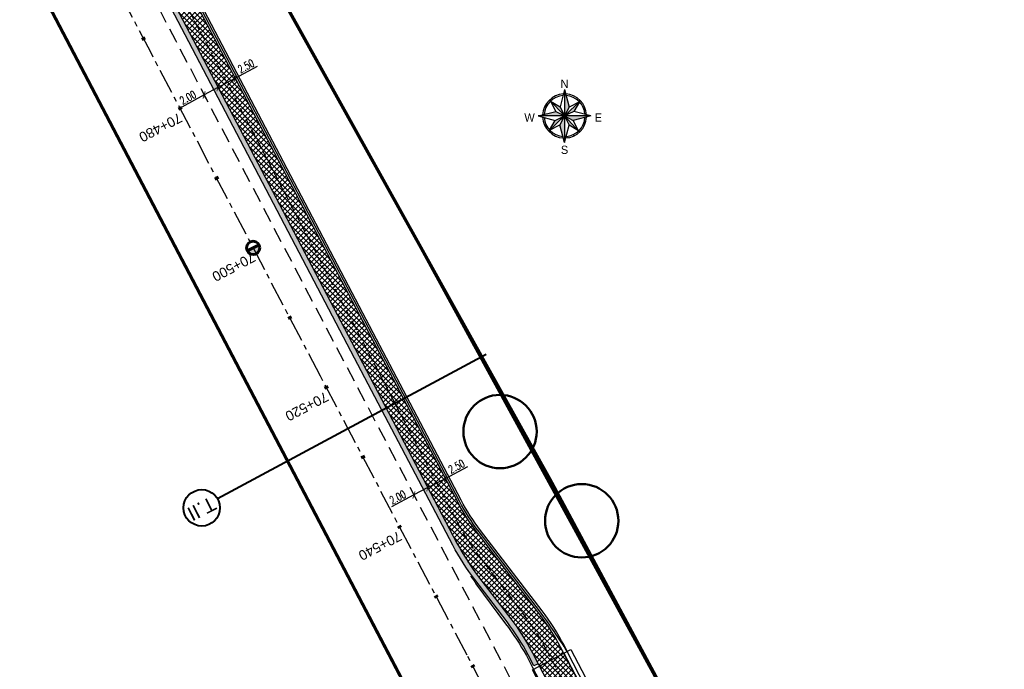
# Model space of a CAD drawing. Extents: x 7529638 to 7533737, y 5721204 to 5727900.
# Tile 6 of 24: x 7531550 to 7531675, y 5724188 to 5724270. Entities that reach past the tile are written whole.
import ezdxf
from ezdxf.enums import TextEntityAlignment as Align

# ---------------------------------------------------------------- set-up
doc = ezdxf.new("R2010")
doc.units = 0
doc.header["$PDMODE"] = 1
doc.header["$PDSIZE"] = 0.3
for name, pattern in [('817-dzialki-09-05-04$0$HIDDEN', [0.375, 0.25, -0.125]), ('ACAD_ISO05W100', [33, 24, -3, 0, -3, 0, -3]), ('CENTER', [50.8, 31.75, -6.35, 6.35, -6.35]), ('HIDDEN', [9.525, 6.35, -3.175])]:
    doc.linetypes.add(name, pattern=pattern)
for name, color, linetype in [('C-DROGI-SYTUACJA-ETYKIETY', 7, 'Continuous'), ('D-pobocza', 60, 'Continuous'), ('D-wymiary', 1, 'Continuous')]:
    doc.layers.add(name, color=color, linetype=linetype)
for name, color, linetype, lineweight, true_color in [('D-bariery', 7, 'FENCELINE2', 30, 0xff0f0f), ('D-hatch-ciag-pieszo-rowerowy', 7, 'Continuous', 13, 0xff9f80), ('D-LR-etap-III', 7, '817-dzialki-09-05-04$0$HIDDEN', 50, 0x00008f), ('D-podzialy-dzialek', 7, 'Continuous', 50, 0xff3333), ('D-typowe', 7, 'Continuous', 40, 0x0061c2), ('D-ścieki', 7, 'Continuous', 30, 0x0544ff)]:
    doc.layers.add(name, color=color, linetype=linetype, lineweight=lineweight, true_color=true_color)
for name, color, linetype, lineweight in [('D-krawędzie', 3, 'Continuous', 30), ('D-obrzeża', 2, 'Continuous', 30), ('D-opisy', 2, 'Continuous', 30), ('D-oś', 10, 'CENTER', 30), ('D-pas-drogowy', 7, 'ACAD_ISO05W100', 50), ('PARSI', 252, 'Continuous', 13)]:
    doc.layers.add(name, color=color, linetype=linetype, lineweight=lineweight)
doc.styles.add('DIMTEXT', font='simplex.shx', dxfattribs={"width": 0.7})
doc.styles.add('North Arrow Text', font='txt', dxfattribs={"height": 0.1})
doc.styles.get("Standard").update_dxf_attribs({"font": 'arial.ttf'})
doc.linetypes.add('FENCELINE2', pattern='A,6.35,-2.54,[132,ltypeshp.shx,S=2.54,R=0,X=-2.54,Y=0],-2.54,25.4', length=36.83)
doc.dimstyles.new('500', dxfattribs={"dimtxt": 1, "dimasz": 0.7, "dimexe": 0.2, "dimexo": 0.5, "dimgap": 0.2, "dimtad": 1, "dimrnd": 0.005, "dimzin": 0, "dimdsep": 46, "dimtxsty": 'DIMTEXT', "dimblk": 'ARCHTICK', "dimcen": 0, "dimclrd": 256, "dimclre": 256, "dimclrt": 2, "dimadec": 5, "dimazin": 0, "dimtfac": 1, "dimtofl": 0, "dimtmove": 0, "dimatfit": 3, "dimfxl": 1, "dimtolj": 1, "dimtzin": 0, "dimlwd": -1, "dimlwe": -1, "dimarcsym": 0})
pattern_1 = [(45, (0, 0), (-0.33675960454, 0.33675960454), []), (135, (0, 0), (-0.33675960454, -0.33675960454), [])]

# ---------------------------------------------------------------- blocks, each defined once
blk = doc.blocks.new('KRZYZ')
at = {"layer": 'PARSI'}
for p, q in [((5, 0), (-5, 0)), ((0, -5), (0, 5))]:
    blk.add_line(p, q, dxfattribs=at)
blk = doc.blocks.new('orientacja')
at = {"layer": 'D-opisy', "lineweight": 25}
h = blk.add_hatch(color=256, dxfattribs=at)
h.paths.add_polyline_path([(6529063.97, 5548109.12), (6529063.97, 5548093.21), (6529066.73, 5548098.47)])
h.paths.add_polyline_path([(6529072.97, 5548101.66), (6529063.97, 5548093.21), (6529069.55, 5548095.88)])
h.paths.add_polyline_path([(6529079.89, 5548093.21), (6529063.97, 5548093.21), (6529069.23, 5548090.45)])
h.paths.add_polyline_path([(6529063.97, 5548093.21), (6529066.65, 5548087.63), (6529072.42, 5548084.21)])
h.paths.add_polyline_path([(6529063.97, 5548093.21), (6529061.21, 5548087.94), (6529063.97, 5548077.29)])
h.paths.add_polyline_path([(6529063.97, 5548093.21), (6529058.4, 5548090.53), (6529054.98, 5548084.75)])
h.paths.add_polyline_path([(6529058.71, 5548095.97), (6529048.06, 5548093.21), (6529063.97, 5548093.21)])
h.paths.add_polyline_path([(6529061.29, 5548098.78), (6529055.52, 5548102.2), (6529063.97, 5548093.21)])
for points in [[(6529063.97, 5548109.12), (6529061.29, 5548098.78)], [(6529063.97, 5548109.12), (6529063.97, 5548077.29)], [(6529063.97, 5548109.12), (6529066.73, 5548098.47)], [(6529052.23, 5548099.36), (6529053.04, 5548098.94)], [(6529063.97, 5548093.21), (6529054.89, 5548102.87)], [(6529055.52, 5548102.2), (6529058.71, 5548095.97)], [(6529055.52, 5548102.2), (6529061.29, 5548098.78)], [(6529061.29, 5548098.78), (6529063.97, 5548093.21)], [(6529063.97, 5548093.21), (6529073.64, 5548102.28)], [(6529072.97, 5548101.66), (6529066.73, 5548098.47)], [(6529072.97, 5548101.66), (6529069.55, 5548095.88)], [(6529075.92, 5548098.95), (6529075.1, 5548098.55)], [(6529048.06, 5548093.21), (6529058.71, 5548095.97)], [(6529079.89, 5548093.21), (6529048.06, 5548093.21)], [(6529048.06, 5548093.21), (6529058.4, 5548090.53)], [(6529063.97, 5548093.21), (6529054.31, 5548084.13)], [(6529058.4, 5548090.53), (6529063.97, 5548093.21)], [(6529058.71, 5548095.97), (6529063.97, 5548093.21)], [(6529063.97, 5548093.21), (6529061.21, 5548087.94)], [(6529066.73, 5548098.47), (6529063.97, 5548093.21)], [(6529069.55, 5548095.88), (6529063.97, 5548093.21)], [(6529063.97, 5548093.21), (6529073.05, 5548083.54)], [(6529063.97, 5548093.21), (6529069.23, 5548090.45)], [(6529063.97, 5548093.21), (6529066.65, 5548087.63)], [(6529079.89, 5548093.21), (6529069.23, 5548090.45)], [(6529079.89, 5548093.21), (6529069.55, 5548095.88)], [(6529052.02, 5548087.46), (6529052.85, 5548087.86)], [(6529054.98, 5548084.75), (6529058.4, 5548090.53)], [(6529054.98, 5548084.75), (6529061.21, 5548087.94)], [(6529063.97, 5548077.29), (6529061.21, 5548087.94)], [(6529063.97, 5548077.29), (6529066.65, 5548087.63)], [(6529072.42, 5548084.21), (6529066.65, 5548087.63)], [(6529072.42, 5548084.21), (6529069.23, 5548090.45)], [(6529074.9, 5548087.47), (6529075.71, 5548087.05)], [(6529065.76, 5548080.99), (6529065.89, 5548080.09)], [(6529069.32, 5548082.08), (6529069.72, 5548081.26)]]:
    blk.add_lwpolyline(points, dxfattribs=at)
for radius, start, end in [(13.26, 92.99502, 177.00498), (12.34, 94.34345, 175.65655), (13.26, 2.99502, 87.00498), (12.34, 4.34345, 85.65655), (13.26, 182.99502, 267.00498), (12.34, 184.34345, 265.65655), (13.26, 272.99502, 357.00498), (12.34, 274.34345, 355.65655)]:
    blk.add_arc((6529063.97, 5548093.21), radius, start, end, dxfattribs=at)
at = {"layer": 'D-opisy', "lineweight": 25, "xscale": 0.6489600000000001, "yscale": 0.6489600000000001, "zscale": 0.6489600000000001, "rotation": 306.822681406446}
blk.add_blockref('KRZYZ', (6529063.97, 5548093.21), dxfattribs=at)
at = {"layer": 'D-opisy', "lineweight": 25, "style": 'North Arrow Text'}
for s, p in [('N', (6529063.97, 5548108.61)), ('W', (6529042.87, 5548088.29)), ('E', (6529084.28, 5548088.29)), ('S', (6529063.97, 5548068.88))]:
    blk.add_text(s, height=4.96, dxfattribs=at).set_placement(p, align=Align.BOTTOM_CENTER)
blk = doc.blocks.new('kilometraz')
at = {"linetype": 'ByBlock', "lineweight": -2}
blk.add_hatch(color=0, dxfattribs=at).paths.add_polyline_path([(0, -0.375, 0.414214), (0.375, 0, 0.414214), (0, 0.375)])
at = {"color": 0, "linetype": 'ByBlock', "lineweight": -2}
blk.add_line((0, 0.375), (0, -0.375), dxfattribs=at)
blk.add_circle((0, 0), 0.375, dxfattribs=at)
blk = doc.blocks.new('AeccTickLine')
at = {"color": 0, "linetype": 'ByBlock', "lineweight": -2}
blk.add_line((0, 1), (0, -1), dxfattribs=at)
blk = doc.blocks.new('_ArchTick')
at = {"color": 0, "linetype": 'ByBlock', "const_width": 0.15}
blk.add_lwpolyline([(-0.5, -0.5), (0.5, 0.5)], dxfattribs=at)
blk = doc.blocks.new('*D92')
at = {"layer": 'D-wymiary', "transparency": 16777216}
for p, q in [((7531604.15, 5724211.92), (7531607.01, 5724213.42)), ((7531601.93, 5724210.76), (7531604.15, 5724211.92)), ((7531603.92, 5724212.36), (7531604.06, 5724212.1)), ((7531601.7, 5724211.2), (7531601.84, 5724210.93))]:
    blk.add_line(p, q, dxfattribs=at)
at = {"layer": 'Defpoints', "color": 0, "transparency": 16777216}
for p in [(7531604.15, 5724211.92), (7531604.15, 5724211.92), (7531601.93, 5724210.76)]:
    blk.add_point(p, dxfattribs=at)
at = {"layer": 'D-wymiary', "transparency": 16777216, "xscale": 0.6999999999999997, "yscale": 0.6999999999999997, "zscale": 0.6999999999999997}
for p, rotation in [((7531604.15, 5724211.92), 27.72459527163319), ((7531601.93, 5724210.76), 207.7245952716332)]:
    blk.add_blockref('_ArchTick', p, dxfattribs=dict(at, rotation=rotation))
at = {"layer": 'D-wymiary', "color": 2, "transparency": 16777216, "insert": (7531605.57, 5724213.45), "char_height": 1, "attachment_point": 5, "rotation": 27.7246, "style": 'DIMTEXT'}
blk.add_mtext('\\A1;2.50', dxfattribs=at)
blk = doc.blocks.new('*D104')
at = {"layer": 'D-wymiary', "linetype": 'ByBlock', "transparency": 16777216}
for p, q in [((7531599.93, 5724210.27), (7531600.07, 5724210)), ((7531601.93, 5724210.76), (7531600.16, 5724209.82)), ((7531602.17, 5724210.31), (7531602.03, 5724210.58)), ((7531600.16, 5724209.82), (7531597.3, 5724208.32))]:
    blk.add_line(p, q, dxfattribs=at)
at = {"layer": 'Defpoints', "color": 0, "linetype": 'ByBlock', "transparency": 16777216}
for p in [(7531601.93, 5724210.76), (7531600.16, 5724209.82), (7531600.16, 5724209.82)]:
    blk.add_point(p, dxfattribs=at)
at = {"layer": 'D-wymiary', "linetype": 'ByBlock', "transparency": 16777216, "xscale": 0.6999999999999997, "yscale": 0.6999999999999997, "zscale": 0.6999999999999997}
for p, rotation in [((7531600.16, 5724209.82), 207.7245944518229), ((7531601.93, 5724210.76), 27.7245944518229)]:
    blk.add_blockref('_ArchTick', p, dxfattribs=dict(at, rotation=rotation))
at = {"layer": 'D-wymiary', "color": 2, "linetype": 'ByBlock', "transparency": 16777216, "insert": (7531598.1, 5724209.53), "char_height": 1, "attachment_point": 5, "rotation": 27.7246, "style": 'DIMTEXT'}
blk.add_mtext('\\A1;2.00', dxfattribs=at)
blk = doc.blocks.new('*D125')
at = {"layer": 'D-wymiary', "transparency": 16777216}
for p, q in [((7531577.43, 5724262.73), (7531580.28, 5724264.26)), ((7531575.26, 5724261.56), (7531577.43, 5724262.73)), ((7531577.67, 5724262.28), (7531577.52, 5724262.55)), ((7531575.5, 5724261.12), (7531575.35, 5724261.38))]:
    blk.add_line(p, q, dxfattribs=at)
at = {"layer": 'Defpoints', "color": 0, "transparency": 16777216}
for p in [(7531575.26, 5724261.56), (7531577.43, 5724262.73), (7531577.43, 5724262.73)]:
    blk.add_point(p, dxfattribs=at)
at = {"layer": 'D-wymiary', "transparency": 16777216, "xscale": 0.6999999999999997, "yscale": 0.6999999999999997, "zscale": 0.6999999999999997}
for p, rotation in [((7531577.43, 5724262.73), 28.28993288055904), ((7531575.26, 5724261.56), 208.289932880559)]:
    blk.add_blockref('_ArchTick', p, dxfattribs=dict(at, rotation=rotation))
at = {"layer": 'D-wymiary', "color": 2, "transparency": 16777216, "insert": (7531578.83, 5724264.27), "char_height": 1, "attachment_point": 5, "rotation": 28.2899, "style": 'DIMTEXT'}
blk.add_mtext('\\A1;2.50', dxfattribs=at)
blk = doc.blocks.new('*D126')
at = {"layer": 'D-wymiary', "transparency": 16777216}
for p, q in [((7531575.26, 5724261.56), (7531573.5, 5724260.61)), ((7531573.5, 5724260.61), (7531570.65, 5724259.08)), ((7531573.74, 5724260.17), (7531573.59, 5724260.43)), ((7531575.5, 5724261.12), (7531575.35, 5724261.38))]:
    blk.add_line(p, q, dxfattribs=at)
at = {"layer": 'Defpoints', "color": 0, "transparency": 16777216}
for p in [(7531575.26, 5724261.56), (7531573.5, 5724260.61), (7531573.5, 5724260.61)]:
    blk.add_point(p, dxfattribs=at)
at = {"layer": 'D-wymiary', "transparency": 16777216, "xscale": 0.6999999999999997, "yscale": 0.6999999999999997, "zscale": 0.6999999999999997}
for p, rotation in [((7531575.26, 5724261.56), 28.28993289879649), ((7531573.5, 5724260.61), 208.2899328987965)]:
    blk.add_blockref('_ArchTick', p, dxfattribs=dict(at, rotation=rotation))
at = {"layer": 'D-wymiary', "color": 2, "transparency": 16777216, "insert": (7531571.44, 5724260.29), "char_height": 1, "attachment_point": 5, "rotation": 28.2899, "style": 'DIMTEXT'}
blk.add_mtext('\\A1;2.00', dxfattribs=at)

msp = doc.modelspace()

# ---------------------------------------------------------------- hatches: boundary and pattern name
at = {"layer": 'D-hatch-ciag-pieszo-rowerowy'}
h = msp.add_hatch(dxfattribs=at)
h.set_pattern_fill('ANSI37', color=256, scale=0.15, style=0)
h.set_pattern_definition(pattern_1)
h.paths.add_polyline_path([(7531571.713, 5724273.715), (7531563.059, 5724290.221), (7531560.262, 5724290.176), (7531571.623, 5724268.506), (7531593.147, 5724227.477), (7531605.631, 5724203.722, 0.0424273), (7531608.368, 5724199.44), (7531612.465, 5724194.09, -0.0425462), (7531615.208, 5724189.795), (7531616.101, 5724188.095), (7531619.201, 5724189.721), (7531618.791, 5724190.502, 0.0425462), (7531616.047, 5724194.797), (7531608.229, 5724205.007, -0.0424273), (7531605.721, 5724208.932), (7531593.236, 5724232.687)])
h = msp.add_hatch(dxfattribs=at)
h.set_pattern_fill('ANSI37', color=256, scale=0.15, style=0)
h.set_pattern_definition(pattern_1)
h.paths.add_polyline_path([(7531634.503, 5724160.557), (7531619.201, 5724189.721), (7531616.101, 5724188.095), (7531620.425, 5724179.858), (7531638.804, 5724144.827), (7531641.914, 5724146.434)])
at = {"layer": 'D-ścieki', "linetype": 'ByBlock', "true_color": 0x00cccc}
h = msp.add_hatch(color=132, dxfattribs=at)
edge = h.paths.add_edge_path()
edge.add_line((7531615.945, 5724188.392), (7531615.413, 5724188.113))
edge.add_line((7531615.413, 5724188.113), (7531614.677, 5724189.516))
edge.add_arc((7531588.646, 5724175.851), 29.4, 27.6974, 37.44239)
edge.add_line((7531611.988, 5724193.725), (7531607.892, 5724199.075))
edge.add_arc((7531632.187, 5724217.679), 30.6, 207.7246, 217.44239, ccw=False)
edge.add_line((7531605.1, 5724203.443), (7531592.615, 5724227.198))
edge.add_line((7531592.615, 5724227.198), (7531571.091, 5724268.227))
edge.add_line((7531571.091, 5724268.227), (7531558.467, 5724292.309))
edge.add_line((7531558.467, 5724292.309), (7531533.23, 5724340.483))
edge.add_line((7531533.23, 5724340.483), (7531517.652, 5724370.198))
edge.add_arc((7531562.467, 5724393.692), 50.6, 198.47212, 207.66626, ccw=False)
edge.add_line((7531514.474, 5724377.66), (7531510.734, 5724388.855))
edge.add_line((7531510.734, 5724388.855), (7531505.952, 5724397.035))
edge.add_line((7531505.952, 5724397.035), (7531506.47, 5724397.337))
edge.add_line((7531506.47, 5724397.337), (7531511.283, 5724389.104))
edge.add_line((7531511.283, 5724389.104), (7531515.043, 5724377.85))
edge.add_arc((7531562.467, 5724393.692), 50, 198.47212, 207.66626)
edge.add_line((7531518.183, 5724370.476), (7531533.762, 5724340.761))
edge.add_line((7531533.762, 5724340.761), (7531558.998, 5724292.587))
edge.add_line((7531558.998, 5724292.587), (7531571.623, 5724268.506))
edge.add_line((7531571.623, 5724268.506), (7531593.147, 5724227.477))
edge.add_line((7531593.147, 5724227.477), (7531605.631, 5724203.722))
edge.add_arc((7531632.187, 5724217.679), 30, 207.7246, 217.44239)
edge.add_line((7531608.368, 5724199.44), (7531612.465, 5724194.09))
edge.add_arc((7531588.646, 5724175.851), 30, 27.6974, 37.44239, ccw=False)
edge.add_line((7531615.208, 5724189.795), (7531615.945, 5724188.392))

# ---------------------------------------------------------------- linework, layer by layer
at = {"layer": 'D-bariery', "ltscale": 0.05, "flags": 128}
for points in [[(7531734.881, 5723966.869), (7531732.106, 5723972.149), (7531725.2, 5723985.295), (7531715.025, 5724004.662), (7531709.56, 5724015.066), (7531701.256, 5724030.849), (7531692.554, 5724047.347), (7531688.887, 5724054.205), (7531683.398, 5724064.039), (7531670.678, 5724086.839), (7531650.127, 5724125.022, -0.0448988), (7531648.207, 5724129.513), (7531644.33, 5724141.441, 0.0041232), (7531642.358, 5724146.664), (7531634.724, 5724160.674), (7531619.643, 5724189.954, 0.0119394), (7531616.246, 5724194.949), (7531608.428, 5724205.159, -0.0424273), (7531605.942, 5724209.049), (7531593.457, 5724232.804), (7531571.935, 5724273.831), (7531559.31, 5724297.911), (7531534.074, 5724346.085), (7531521.203, 5724370.635)], [(7531607.364, 5724199.495, -0.0430669), (7531608.044, 5724198.553), (7531611.814, 5724193.459, -0.0376906), (7531614.446, 5724189.432), (7531615.187, 5724188.001), (7531638.307, 5724143.805), (7531639.386, 5724141.711, -0.0405854), (7531641.183, 5724137.308), (7531643.085, 5724131.427, 0.0250179), (7531644.451, 5724127.912, 0.0292434)]]:
    msp.add_lwpolyline(points, format="xyb", dxfattribs=at)
at = {"layer": 'D-krawędzie', "linetype": 'HIDDEN', "ltscale": 0.3, "flags": 128}
msp.add_lwpolyline([(7530572.01, 5726166.06), (7530620.381, 5726072.761), (7530641.555, 5726032.008), (7530660.961, 5725995.07), (7530689.128, 5725941.54), (7530707.336, 5725907.032), (7530725.256, 5725873.093), (7530743.97, 5725837.654), (7530770.527, 5725787.119), (7530787.864, 5725754.267), (7530809.898, 5725712.542), (7530824.739, 5725684.389), (7530840.856, 5725653.693), (7530860.675, 5725616.154), (7530865.283, 5725607.394), (7530878.05, 5725583.08), (7530918.172, 5725507.178), (7530950.163, 5725446.305), (7530993.419, 5725364.265), (7531022.766, 5725308.719), (7531053.81, 5725249.872), (7531081.166, 5725197.875), (7531103.902, 5725154.541), (7531128.123, 5725108.448), (7531149.3, 5725068.25), (7531167.38, 5725033.767), (7531197.165, 5724976.988), (7531228.151, 5724918.034), (7531253.153, 5724870.491), (7531286.796, 5724806.654), (7531306.74, 5724768.665), (7531335.094, 5724714.652), (7531357.319, 5724672.439), (7531373.645, 5724641.454), (7531392.162, 5724605.999), (7531418.48, 5724555.853), (7531439.727, 5724515.582), (7531468.399, 5724461.077), (7531491.782, 5724416.528), (7531531.99, 5724339.833), (7531557.227, 5724291.659), (7531569.852, 5724267.577), (7531591.376, 5724226.548), (7531610.004, 5724191.103), (7531616.883, 5724177.999), (7531629.985, 5724153.025), (7531641.007, 5724132.022), (7531664.906, 5724087.617), (7531677.644, 5724064.786), (7531683.112, 5724054.988), (7531686.753, 5724048.18), (7531695.448, 5724031.697), (7531703.749, 5724015.917), (7531709.214, 5724005.514), (7531719.389, 5723986.147), (7531726.295, 5723973), (7531732.741, 5723960.736), (7531735.13, 5723956.19)], dxfattribs=at)
at = {"layer": 'D-krawędzie'}
msp.add_lwpolyline([(7531642.802, 5724146.893), (7531637.916, 5724144.368), (7531615.215, 5724187.63), (7531620.086, 5724190.186)], close=True, dxfattribs=at)
for points in [[(7531641.914, 5724146.434), (7531638.804, 5724144.827), (7531616.101, 5724188.095), (7531619.201, 5724189.721), (7531641.914, 5724146.434), (7531641.914, 5724146.434)], [(7531615.945, 5724188.392), (7531616.101, 5724188.095)]]:
    msp.add_lwpolyline(points, dxfattribs=at)
at = {"layer": 'D-LR-etap-III', "ltscale": 10, "flags": 128}
msp.add_lwpolyline([(7531750.474, 5723895.103, 0.4, 0.4, 0), (7531750.505, 5723895.13, 0.4, 0.4, 0), (7531682.71, 5724022.92, 0.4, 0.4, 0), (7531619.177, 5724147.204, 0.4, 0.4, 0), (7531592.309, 5724198.489, 0.4, 0.4, 0), (7531553.264, 5724272.919, 0.4, 0.4, 0), (7531504.02, 5724366.79, 0.4, 0.4, 0), (7531482.09, 5724407.62, 0.4, 0.4, 0), (7531412.35, 5724541.183, 0.4, 0.4, 0), (7531388.464, 5724586.93, 0.4, 0.4, 0), (7531345.12, 5724669.94, 0.4, 0.4, 0), (7531127.66, 5725081.67, 0.4, 0.4, 0), (7531059.253, 5725211.041, 0.4, 0.4, 0), (7531008.007, 5725307.954, 0.4, 0.4, 0), (7530964.182, 5725390.836, 0.4, 0.4, 0), (7530914.557, 5725484.684, 0.4, 0.4, 0), (7530865.243, 5725577.494, 0.4, 0.4, 0), (7530840.085, 5725624.059, 0.4, 0.4, 0), (7530802.56, 5725694.925, 0.4, 0.4, 0), (7530755.54, 5725787.51, 0.4, 0.4, 0), (7530708.718, 5725876.303, 0.4, 0.4, 0), (7530695.12, 5725902.09, 0.4, 0.4, 0), (7530642.914, 5726001.078, 0.4, 0.4, 0), (7530634.935, 5726016.147, 0.4, 0.4, 0), (7530610.82, 5726061.93, 0.4, 0.4, 0), (7530610.82, 5726061.93, 0.4, 0.4, 0), (7530607.21, 5726063.51, 0.4, 0.4, 0), (7530597.42, 5726080.68, 0.4, 0.4, 0), (7530591.16, 5726088.44, 0.4, 0.4, 0), (7530581.28, 5726107.21, 0.4, 0.4, 0), (7530571.29, 5726130.56, 0.4, 0.4, 0), (7530549.555, 5726171.527, 0.4, 0.4, 0), (7530531.014, 5726206.474, 0.4, 0.4, 0), (7530516.461, 5726236.017, 0.4, 0.4, 0), (7530500.799, 5726266.141, 0.4, 0.4, 0), (7530491.35, 5726283.94, 0.4, 0.4, 0), (7530482.4, 5726303.41, 0.4, 0.4, 0), (7530482.4, 5726303.41, 0.4, 0.4, 0), (7530450.41, 5726357.28, 0.4, 0.4, 0), (7530397.759, 5726458.5, 0.4, 0.4, 0), (7530334.708, 5726583.665, 0.4, 0.4, 0), (7530303.939, 5726645.168, 0.4, 0.4, 0), (7530300.51, 5726651.778, 0.4, 0.4, 0), (7530289.214, 5726671.967, 0.4, 0.4, 0), (7530281.54, 5726685.57, 0.4, 0.4, 0), (7530261.371, 5726724.163, 0.4, 0.4, 0), (7530254.03, 5726738.21, 0.4, 0.4, 0), (7530197.22, 5726845.06, 0.4, 0.4, 0), (7530194.71, 5726849.15, 0.4, 0.4, 0), (7530195.92, 5726850.75, 0.4, 0.4, 0), (7530170.547, 5726892.961, 0.4, 0.4, 0), (7530143.175, 5726945.066, 0.4, 0.4, 0), (7530105.06, 5727018.32, 0.4, 0.4, 0), (7530100.06, 5727027.16, 0.4, 0.4, 0), (7530062.319, 5727099.625, 0.4, 0.4, 0), (7530015.379, 5727189.42, 0.4, 0.4, 0), (7529983.208, 5727250.207, 0.4, 0.4, 0), (7529953.284, 5727306.747, 0.4, 0.4, 0), (7529900.671, 5727406.159, 0.4, 0.4, 0), (7529890.63, 5727425.131, 0.4, 0.4, 0), (7529875.155, 5727454.426, 0.4, 0.4, 0), (7529857.56, 5727487.787, 0.4, 0.4, 0), (7529835.194, 5727530.193, 0.4, 0.4, 0), (7529811.741, 5727574.662, 0.4, 0.4, 0), (7529792.102, 5727611.923, 0.4, 0.4, 0), (7529768.066, 5727657.47, 0.4, 0.4, 0), (7529755.211, 5727682.131, 0.4, 0.4, 0), (7529753.31, 5727681.13, 0.4, 0.4, 0), (7529739.21, 5727707.77, 0.4, 0.4, 0), (7529735.395, 5727711.252, 0.4, 0.4, 0), (7529725.42, 5727730.2, 0.4, 0.4, 0), (7529723.55, 5727729.88, 0.4, 0.4, 0), (7529697.302, 5727779.642, 0.4, 0.4, 0), (7529719.413, 5727790.898, 0.4, 0.4, 0), (7529736.46, 5727758.74, 0.4, 0.4, 0.0460321), (7529740.444, 5727753.465, 0.4, 0.4, 0), (7529741.648, 5727752.231, 0.4, 0.4, -0.0717852), (7529745.223, 5727747.325, 0.4, 0.4, 0), (7529749.949, 5727738.389, 0.4, 0.4, 0), (7529777.124, 5727686.992, 0.4, 0.4, 0), (7529796.062, 5727651.09, 0.4, 0.4, 0), (7529814.579, 5727616.605, 0.4, 0.4, 0), (7529839.955, 5727570.082, 0.4, 0.4, 0), (7529859.864, 5727533.021, 0.4, 0.4, 0), (7529880.997, 5727493.182, 0.4, 0.4, 0), (7529904.798, 5727448.507, 0.4, 0.4, 0), (7529920.757, 5727418.287, 0.4, 0.4, 0), (7529946.499, 5727367.895, 0.4, 0.4, 0), (7529971.896, 5727319.981, 0.4, 0.4, 0), (7529988.437, 5727288.487, 0.4, 0.4, 0), (7529996.992, 5727272.627, 0.4, 0.4, 0), (7530017.129, 5727234.286, 0.4, 0.4, 0), (7530032.82, 5727204.742, 0.4, 0.4, 0), (7530051.161, 5727170.054, 0.4, 0.4, 0), (7530068.798, 5727136.771, 0.4, 0.4, 0), (7530090.027, 5727095.971, 0.4, 0.4, 0), (7530107.701, 5727063.401, 0.4, 0.4, 0), (7530136.275, 5727011.384, 0.4, 0.4, 0), (7530162.713, 5726962.886, 0.4, 0.4, 0), (7530186.28, 5726918.985, 0.4, 0.4, 0), (7530207.082, 5726878.943, 0.4, 0.4, 0), (7530230.626, 5726834.519, 0.4, 0.4, 0), (7530260.222, 5726778.245, 0.4, 0.4, 0), (7530265.608, 5726773.238, 0.4, 0.4, 0), (7530276.571, 5726763.69, 0.4, 0.4, 0), (7530289.767, 5726738.01, 0.4, 0.4, 0), (7530291.165, 5726721.546, 0.4, 0.4, 0), (7530295.342, 5726713.088, 0.4, 0.4, 0), (7530301.678, 5726700.637, 0.4, 0.4, 0), (7530324.365, 5726656.792, 0.4, 0.4, 0), (7530342.136, 5726623.047, 0.4, 0.4, 0), (7530359.054, 5726590.648, 0.4, 0.4, 0), (7530382.017, 5726547.444, 0.4, 0.4, 0), (7530405.164, 5726503.164, 0.4, 0.4, 0), (7530426.654, 5726462.186, 0.4, 0.4, 0), (7530447.035, 5726423.303, 0.4, 0.4, 0), (7530470, 5726379.319, 0.4, 0.4, 0), (7530489.471, 5726342.493, 0.4, 0.4, 0), (7530508.631, 5726306.285, 0.4, 0.4, 0), (7530529.209, 5726266.894, 0.4, 0.4, 0), (7530544.133, 5726237.806, 0.4, 0.4, 0), (7530554.936, 5726217.866, 0.4, 0.4, 0.0204379), (7530556.557, 5726215.146, 0.4, 0.4, 0), (7530564.205, 5726203.429, 0.4, 0.4, -0.0241664), (7530566.219, 5726199.99, 0.4, 0.4, 0), (7530569.433, 5726193.841, 0.4, 0.4, -0.0214946), (7530571.303, 5726189.853, 0.4, 0.4, 0), (7530574.17, 5726182.99, 0.4, 0.4, 0.0225353), (7530576.043, 5726179.017, 0.4, 0.4, 0), (7530580.578, 5726170.428, 0.4, 0.4, 0), (7530583.3, 5726167.41, 0.4, 0.4, 0), (7530588.019, 5726160.183, 0.4, 0.4, 0), (7530598.618, 5726155.264, 0.4, 0.4, 0), (7530608.258, 5726140.497, 0.4, 0.4, 0), (7530603.27, 5726136.83, 0.4, 0.4, 0), (7530606.53, 5726131.84, 0.4, 0.4, 0), (7530603.992, 5726123.395, 0.4, 0.4, 0), (7530604.725, 5726122.208, 0.4, 0.4, -0.0171909), (7530608.179, 5726116.165, 0.4, 0.4, 0), (7530628.536, 5726077.513, 0.4, 0.4, 0), (7530650.61, 5726035.728, 0.4, 0.4, 0), (7530669.66, 5725998.908, 0.4, 0.4, 0), (7530697.662, 5725945.732, 0.4, 0.4, 0), (7530716.009, 5725911.041, 0.4, 0.4, 0), (7530734.249, 5725876.731, 0.4, 0.4, 0), (7530752.493, 5725841.77, 0.4, 0.4, 0), (7530779.501, 5725790.396, 0.4, 0.4, 0), (7530796.713, 5725757.721, 0.4, 0.4, 0), (7530818.11, 5725716.812, 0.4, 0.4, 0), (7530832.483, 5725688.463, 0.4, 0.4, 0), (7530848.599, 5725657.77, 0.4, 0.4, 0), (7530868.416, 5725620.234, 0.4, 0.4, 0), (7530873.03, 5725611.462, 0.4, 0.4, 0), (7530879.813, 5725598.545, 0.4, 0.4, 0.1336076), (7530886.517, 5725591.336, 0.4, 0.4, 0), (7530889.092, 5725589.736, 0.4, 0.4, -0.0197443), (7530902.424, 5725580.208, 0.4, 0.4, 0), (7530905.83, 5725573.47, 0.4, 0.4, -0.019389), (7530909.092, 5725555.549, 0.4, 0.4, 0), (7530909.405, 5725546.422, 0.4, 0.4, 0), (7530926.738, 5725511.613, 0.4, 0.4, 0), (7530959.045, 5725450.186, 0.4, 0.4, 0), (7531002.124, 5725368.289, 0.4, 0.4, 0), (7531031.647, 5725313.275, 0.4, 0.4, 0), (7531063.399, 5725254.295, 0.4, 0.4, 0), (7531090.471, 5725202.703, 0.4, 0.4, 0), (7531113.223, 5725158.577, 0.4, 0.4, 0), (7531150.831, 5725086.712, 0.4, 0.4, 0), (7531159.28, 5725076.787, 0.4, 0.4, 0), (7531166.31, 5725074.58, 0.4, 0.4, 0), (7531172.29, 5725062.58, 0.4, 0.4, 0), (7531170.59, 5725055.606, 0.4, 0.4, 0), (7531174.952, 5725040.351, 0.4, 0.4, 0), (7531205.998, 5724981.579, 0.4, 0.4, 0), (7531237.222, 5724922.816, 0.4, 0.4, 0), (7531262.39, 5724875.283, 0.4, 0.4, 0), (7531296.078, 5724811.596, 0.4, 0.4, 0), (7531315.935, 5724773.526, 0.4, 0.4, 0), (7531345.276, 5724720.081, 0.4, 0.4, 0), (7531366.586, 5724677.208, 0.4, 0.4, 0), (7531382.715, 5724645.976, 0.4, 0.4, 0), (7531401.299, 5724610.875, 0.4, 0.4, 0), (7531427.288, 5724560.489, 0.4, 0.4, 0), (7531449.111, 5724520.398, 0.4, 0.4, 0), (7531477.65, 5724466.021, 0.4, 0.4, 0), (7531500.996, 5724421.113, 0.4, 0.4, 0), (7531512.961, 5724397.937, 0.4, 0.4, 0.002391), (7531518.819, 5724389.827, 0.4, 0.4, 0), (7531526.32, 5724379.39, 0.4, 0.4, 0), (7531539.05, 5724355.274, 0.4, 0.4, 0), (7531567.497, 5724301.386, 0.4, 0.4, 0), (7531601.021, 5724241.29, 0.4, 0.4, 0), (7531634.984, 5724179.164, 0.4, 0.4, 0), (7531649, 5724153.82, 0.4, 0.4, 0), (7531666.786, 5724113.659, 0.4, 0.4, 0), (7531674.55, 5724094.21, 0.4, 0.4, 0), (7531682.84, 5724077.713, 0.4, 0.4, 0), (7531692.69, 5724058.11, 0.4, 0.4, 0), (7531692.69, 5724058.11, 0.4, 0.4, 0), (7531699.47, 5724043.17, 0.4, 0.4, 0), (7531719.792, 5724002.494, 0.4, 0.4, 0), (7531737.748, 5723966.758, 0.4, 0.4, 0), (7531754.514, 5723945.886, 0.4, 0.4, 0), (7531764.652, 5723934.667, 0.4, 0.4, 0), (7531780.08, 5723929.25, 0.4, 0.4, 0), (7531792.612, 5723906.338, 0.4, 0.4, 0), (7531792.612, 5723906.338, 0.4, 0.4, 0), (7531756.962, 5723883.055, 0.4, 0.4, 0), (7531750.46, 5723895.13, 0.4, 0.4, 0), (7531750.46, 5723895.13, 0, 0, 0)], format="xyseb", dxfattribs=at)
at = {"layer": 'D-obrzeża'}
msp.add_lwpolyline([(7531670.459, 5724086.719), (7531649.907, 5724124.904, -0.0448988), (7531647.969, 5724129.436), (7531644.092, 5724141.364, 0.0422692), (7531642.126, 5724146.03), (7531634.503, 5724160.557), (7531618.791, 5724190.502), (7531618.791, 5724190.502, 0.0425462), (7531616.047, 5724194.797), (7531608.229, 5724205.007, -0.0424273), (7531605.721, 5724208.932), (7531593.236, 5724232.687), (7531571.713, 5724273.715), (7531559.089, 5724297.795), (7531533.853, 5724345.969), (7531520.494, 5724371.45, -0.0401385), (7531517.353, 5724378.824), (7531511.966, 5724394.951, 0.0401385), (7531508.825, 5724402.325), (7531499.308, 5724420.478), (7531486.379, 5724445.112)], format="xyb", dxfattribs=at)
at = {"layer": 'D-oś', "ltscale": 0.03}
msp.add_lwpolyline([(7531474.816, 5724464.452), (7531498.201, 5724419.897), (7531507.672, 5724401.833, -0.0401385), (7531510.812, 5724394.46), (7531516.196, 5724378.341, 0.0401385), (7531519.337, 5724370.968), (7531519.337, 5724370.968), (7531519.337, 5724370.968), (7531519.337, 5724370.968), (7531605.616, 5724206.442, 0.0426524), (7531608.366, 5724202.136), (7531614.257, 5724194.443, -0.0425924), (7531617.003, 5724190.143), (7531641.087, 5724144.244, -0.0422623), (7531643.052, 5724139.579), (7531645.974, 5724130.59, 0.0448988), (7531648.088, 5724125.646), (7531669.363, 5724086.118)], format="xyb", dxfattribs=at)
at = {"layer": 'D-oś', "ltscale": 0.1}
msp.add_lwpolyline([(7531812.381, 5723798.617), (7531655.397, 5724097.9), (7531637.916, 5724130.379), (7531626.886, 5724151.399), (7531613.784, 5724176.372), (7531606.906, 5724189.475), (7531588.276, 5724224.922), (7531566.752, 5724265.952), (7531554.126, 5724290.035), (7531528.89, 5724338.207), (7531488.683, 5724414.901), (7531465.302, 5724459.448)], dxfattribs=at)
at = {"layer": 'D-pas-drogowy', "ltscale": 0.2, "flags": 128}
msp.add_lwpolyline([(7531633.019, 5724182.834, 0.4, 0.4, 0), (7531617.559, 5724211.608, 0.4, 0.4, 0), (7531566.784, 5724302.736, 0.4, 0.4, 0), (7531538.419, 5724356.47, 0.4, 0.4, 0), (7531526.32, 5724379.39, 0.4, 0.4, 0), (7531516.102, 5724393.607, 0.4, 0.4, 0.0014851), (7531513.78, 5724396.838, 0.4, 0.4, 0), (7531501.87, 5724413.41, 0.4, 0.4, 0), (7531474.926, 5724464.508, 0.4, 0.4, 0), (7531446.2, 5724518.992, 0.4, 0.4, 0), (7531424.962, 5724559.262, 0.4, 0.4, 0), (7531398.444, 5724609.566, 0.4, 0.4, 0), (7531379.647, 5724645.216, 0.4, 0.4, 0), (7531365.23, 5724672.56, 0.4, 0.4, 0), (7531341.306, 5724717.915, 0.4, 0.4, 0), (7531312.9, 5724771.789, 0.4, 0.4, 0), (7531292.591, 5724810.307, 0.4, 0.4, 0), (7531259.392, 5724873.271, 0.4, 0.4, 0), (7531233.74, 5724921.923, 0.4, 0.4, 0), (7531203.073, 5724980.092, 0.4, 0.4, 0), (7531173.471, 5725036.225, 0.4, 0.4, 0), (7531168.27, 5725046.09, 0.4, 0.4, 0), (7531172.29, 5725062.58, 0.4, 0.4, 0), (7531166.31, 5725074.58, 0.4, 0.4, 0), (7531150.32, 5725079.6, 0.4, 0.4, 0), (7531141.5, 5725096.43, 0.4, 0.4, 0), (7531109.312, 5725157.814, 0.4, 0.4, 0), (7531086.641, 5725201.048, 0.4, 0.4, 0), (7531059.198, 5725253.384, 0.4, 0.4, 0), (7531028.207, 5725312.489, 0.4, 0.4, 0), (7530999.105, 5725367.99, 0.4, 0.4, 0), (7530956.248, 5725449.725, 0.4, 0.4, 0), (7530924.398, 5725510.464, 0.4, 0.4, 0), (7530897.51, 5725561.74, 0.4, 0.4, 0), (7530894.46, 5725566.14, 0.4, 0.4, 0), (7530892.16, 5725570.49, 0.4, 0.4, 0), (7530869.363, 5725613.307, 0.4, 0.4, 0), (7530861.694, 5725627.705, 0.4, 0.4, 0), (7530852.74, 5725644.52, 0.4, 0.4, 0), (7530831.51, 5725684.2, 0.4, 0.4, 0), (7530811.13, 5725722.52, 0.4, 0.4, 0), (7530792.348, 5725757.941, 0.4, 0.4, 0), (7530768.03, 5725803.8, 0.4, 0.4, 0), (7530748.769, 5725840.179, 0.4, 0.4, 0), (7530727.7, 5725879.97, 0.4, 0.4, 0), (7530712.098, 5725909.545, 0.4, 0.4, 0), (7530693.644, 5725944.645, 0.4, 0.4, 0), (7530665.702, 5725997.539, 0.4, 0.4, 0), (7530641.76, 5726042.88, 0.4, 0.4, 0), (7530616.5, 5726091.48, 0.4, 0.4, 0), (7530604.628, 5726114.32, 0.4, 0.4, -0.0077628), (7530602.5, 5726118.43, 0.4, 0.4, 0), (7530603.992, 5726123.395, 0.4, 0.4, 0), (7530606.53, 5726131.84, 0.4, 0.4, 0), (7530603.27, 5726136.83, 0.4, 0.4, 0), (7530593.776, 5726151.369, 0.4, 0.4, 0), (7530590.203, 5726156.84, 0.4, 0.4, 0), (7530583.3, 5726167.41, 0.4, 0.4, 0), (7530580.578, 5726170.428, 0.4, 0.4, 0), (7530575.85, 5726175.67, 0.4, 0.4, 0), (7530569.01, 5726186.66, 0.4, 0.4, 0), (7530562.555, 5726199.189, 0.4, 0.4, 0), (7530555.67, 5726211.39, 0.4, 0.4, 0), (7530548.29, 5726224.23, 0.4, 0.4, 0), (7530540.58, 5726237.71, 0.4, 0.4, 0), (7530532.68, 5726252.65, 0.4, 0.4, 0), (7530524.06, 5726269.35, 0.4, 0.4, 0), (7530502.82, 5726309.91, 0.4, 0.4, 0), (7530488.83, 5726336.63, 0.4, 0.4, 0), (7530466.03, 5726380.16, 0.4, 0.4, 0), (7530438.47, 5726432.77, 0.4, 0.4, 0), (7530424.53, 5726459.09, 0.4, 0.4, 0), (7530401.63, 5726502.97, 0.4, 0.4, 0), (7530383.38, 5726538.06, 0.4, 0.4, 0), (7530353.97, 5726593.52, 0.4, 0.4, 0), (7530338.47, 5726622.74, 0.4, 0.4, 0), (7530322.01, 5726653.88, 0.4, 0.4, 0), (7530297.54, 5726700.33, 0.4, 0.4, 0), (7530287.38, 5726719.6, 0.4, 0.4, 0), (7530285.95, 5726722.316, 0.4, 0.4, 0), (7530280.26, 5726733.12, 0.4, 0.4, 0), (7530266.73, 5726758.74, 0.4, 0.4, 0), (7530260.42, 5726770.47, 0.4, 0.4, 0), (7530253.25, 5726783.82, 0.4, 0.4, 0), (7530244.95, 5726799.33, 0.4, 0.4, 0), (7530239.39, 5726808.49, 0.4, 0.4, 0), (7530238.29, 5726807.9, 0.4, 0.4, 0), (7530218.11, 5726850.67, 0.4, 0.4, 0), (7530175.907, 5726928.168, 0.4, 0.4, 0), (7530096.68, 5727076.15, 0.4, 0.4, 0), (7530094.68, 5727079.89, 0.4, 0.4, 0), (7530064.597, 5727135.523, 0.4, 0.4, 0), (7530046.731, 5727168.892, 0.4, 0.4, 0), (7530025.803, 5727208.461, 0.4, 0.4, 0), (7530012.847, 5727232.979, 0.4, 0.4, 0), (7529994.15, 5727268.45, 0.4, 0.4, 0), (7529981.671, 5727291.93, 0.4, 0.4, 0), (7529949.89, 5727351.73, 0.4, 0.4, 0), (7529924.75, 5727399.03, 0.4, 0.4, 0), (7529915.516, 5727417.1, 0.4, 0.4, 0), (7529885.83, 5727475.19, 0.4, 0.4, 0), (7529862.56, 5727519.97, 0.4, 0.4, 0), (7529852.985, 5727538.191, 0.4, 0.4, 0), (7529836.513, 5727569.511, 0.4, 0.4, 0), (7529815.369, 5727609.141, 0.4, 0.4, 0), (7529792.795, 5727651.247, 0.4, 0.4, 0), (7529774.199, 5727685.858, 0.4, 0.4, 0), (7529746.966, 5727736.059, 0.4, 0.4, 0), (7529733.92, 5727757.62, 0.4, 0.4, 0), (7529717.237, 5727789.763, 0.4, 0.4, 0), (7529697.302, 5727779.642, 0.4, 0.4, 0), (7529723.55, 5727729.88, 0.4, 0.4, 0), (7529725.42, 5727730.2, 0.4, 0.4, 0), (7529735.38, 5727711.28, 0.4, 0.4, 0), (7529739.21, 5727707.77, 0.4, 0.4, 0), (7529753.31, 5727681.13, 0.4, 0.4, 0), (7529755.178, 5727682.114, 0.4, 0.4, 0), (7529792.102, 5727611.923, 0.4, 0.4, 0), (7529811.741, 5727574.662, 0.4, 0.4, 0), (7529835.194, 5727530.193, 0.4, 0.4, 0), (7529857.56, 5727487.787, 0.4, 0.4, 0), (7529875.155, 5727454.426, 0.4, 0.4, 0), (7529890.63, 5727425.131, 0.4, 0.4, 0), (7529900.671, 5727406.159, 0.4, 0.4, 0), (7529953.284, 5727306.747, 0.4, 0.4, 0), (7529983.208, 5727250.207, 0.4, 0.4, 0), (7530015.379, 5727189.42, 0.4, 0.4, 0), (7530062.319, 5727099.625, 0.4, 0.4, 0), (7530100.06, 5727027.16, 0.4, 0.4, 0), (7530105.06, 5727018.32, 0.4, 0.4, 0), (7530143.175, 5726945.066, 0.4, 0.4, 0), (7530170.547, 5726892.961, 0.4, 0.4, 0), (7530195.92, 5726850.75, 0.4, 0.4, 0), (7530194.71, 5726849.15, 0.4, 0.4, 0), (7530197.22, 5726845.06, 0.4, 0.4, 0), (7530254.03, 5726738.21, 0.4, 0.4, 0), (7530261.371, 5726724.163, 0.4, 0.4, 0), (7530281.54, 5726685.57, 0.4, 0.4, 0), (7530289.214, 5726671.967, 0.4, 0.4, 0), (7530300.51, 5726651.778, 0.4, 0.4, 0), (7530303.939, 5726645.168, 0.4, 0.4, 0), (7530334.708, 5726583.665, 0.4, 0.4, 0), (7530397.759, 5726458.5, 0.4, 0.4, 0), (7530450.41, 5726357.28, 0.4, 0.4, 0), (7530482.4, 5726303.41, 0.4, 0.4, 0), (7530483.688, 5726301.003, 0.4, 0.4, 0), (7530491.35, 5726283.94, 0.4, 0.4, 0), (7530512.67, 5726243.78, 0.4, 0.4, 0), (7530529.43, 5726209.46, 0.4, 0.4, 0), (7530571.29, 5726130.56, 0.4, 0.4, 0), (7530581.28, 5726107.21, 0.4, 0.4, 0), (7530591.16, 5726088.44, 0.4, 0.4, 0), (7530597.42, 5726080.68, 0.4, 0.4, 0), (7530607.21, 5726063.51, 0.4, 0.4, 0), (7530610.82, 5726061.93, 0.4, 0.4, 0), (7530634.935, 5726016.147, 0.4, 0.4, 0), (7530642.914, 5726001.078, 0.4, 0.4, 0), (7530695.12, 5725902.09, 0.4, 0.4, 0), (7530708.718, 5725876.303, 0.4, 0.4, 0), (7530755.54, 5725787.51, 0.4, 0.4, 0), (7530802.56, 5725694.925, 0.4, 0.4, 0), (7530840.085, 5725624.059, 0.4, 0.4, 0), (7530865.243, 5725577.494, 0.4, 0.4, 0), (7530914.557, 5725484.684, 0.4, 0.4, 0), (7530964.182, 5725390.836, 0.4, 0.4, 0), (7531008.007, 5725307.954, 0.4, 0.4, 0), (7531059.253, 5725211.041, 0.4, 0.4, 0), (7531127.66, 5725081.67, 0.4, 0.4, 0), (7531345.12, 5724669.94, 0.4, 0.4, 0), (7531388.464, 5724586.93, 0.4, 0.4, 0), (7531412.35, 5724541.183, 0.4, 0.4, 0), (7531482.09, 5724407.62, 0.4, 0.4, 0), (7531504.02, 5724366.79, 0.4, 0.4, 0), (7531519.374, 5724337.52, 0.4, 0.4, 0), (7531563.749, 5724252.932, 0.4, 0.4, 0), (7531602.175, 5724179.681, 0.4, 0.4, 0), (7531619.177, 5724147.204, 0.4, 0.4, 0), (7531625.038, 5724135.635, 0.4, 0.4, 0), (7531656.796, 5724073.316, 0.4, 0.4, 0), (7531675.12, 5724037.36, 0.4, 0.4, 0), (7531682.71, 5724022.92, 0.4, 0.4, 0), (7531705.565, 5723979.811, 0.4, 0.4, 0), (7531736.606, 5723921.262, 0.4, 0.4, 0), (7531750.46, 5723895.13, 0.4, 0.4, 0), (7531740.77, 5723886.56, 0.4, 0.4, 0), (7531732.86, 5723885, 0.4, 0.4, 0), (7531722.18, 5723887.77, 0.4, 0.4, 0), (7531729.87, 5723862.17, 0.4, 0.4, 0), (7531742.92, 5723861.93, 0.4, 0.4, 0), (7531763.71, 5723859.52, 0.4, 0.4, 0), (7531768.42, 5723854.12, 0.4, 0.4, 0), (7531787.42, 5723817.97, 0.4, 0.4, 0), (7531795.57, 5723809.82, 0.4, 0.4, 0), (7531816.347, 5723819.85, 0.4, 0.4, 0), (7531816.347, 5723819.85, 0.4, 0.4, 0), (7531805.06, 5723843.23, 0.4, 0.4, 0), (7531803.61, 5723886.23, 0.4, 0.4, 0), (7531803.61, 5723886.23, 0.4, 0.4, 0), (7531780.08, 5723929.25, 0.4, 0.4, 0), (7531758.69, 5723936.76, 0.4, 0.4, 0), (7531749.359, 5723946.412, 0.4, 0.4, 0), (7531742.71, 5723953.29, 0.4, 0.4, 0), (7531735.177, 5723967.878, 0.4, 0.4, 0), (7531722.37, 5723992.68, 0.4, 0.4, 0), (7531705.042, 5724030.886, 0.4, 0.4, 0), (7531699.47, 5724043.17, 0.4, 0.4, 0), (7531692.69, 5724058.11, 0.4, 0.4, 0), (7531679.672, 5724084.017, 0.4, 0.4, 0), (7531674.55, 5724094.21, 0.4, 0.4, 0), (7531666.633, 5724114.003, 0.4, 0.4, 0), (7531649, 5724153.82, 0.4, 0.4, 0), (7531641.49, 5724149.34, 0.4, 0.4, 0), (7531626.04, 5724179.34, 0.4, 0.4, 0), (7531633.03, 5724182.84, 0, 0, 0)], format="xyseb", dxfattribs=at)
at = {"layer": 'D-pobocza'}
msp.add_lwpolyline([(7531619.643, 5724189.954), (7531619.234, 5724190.735, 0.0425462), (7531616.444, 5724195.101), (7531608.626, 5724205.311, -0.0424273), (7531606.163, 5724209.165), (7531593.679, 5724232.92), (7531572.156, 5724273.947), (7531559.532, 5724298.027), (7531534.295, 5724346.201), (7531520.937, 5724371.682, -0.0401385), (7531517.828, 5724378.982), (7531512.427, 5724395.148, 0.0401385), (7531509.287, 5724402.521), (7531499.751, 5724420.71), (7531486.841, 5724445.307)], format="xyb", dxfattribs=at)
at = {"layer": 'D-podzialy-dzialek', "color": 2}
for centre in [(7531611.098, 5724217.869), (7531621.482, 5724206.543)]:
    msp.add_circle(centre, 4.657, dxfattribs=at)
at = {"layer": 'D-typowe'}
msp.add_lwpolyline([(7531609.338, 5724227.65), (7531575.202, 5724209.35)], dxfattribs=at)
msp.add_circle((7531573.201, 5724208.188), 2.314, dxfattribs=at)
at = {"layer": 'D-ścieki'}
msp.add_lwpolyline([(7531558.998, 5724292.587), (7531571.623, 5724268.506), (7531593.147, 5724227.477), (7531605.631, 5724203.722, 0.0424273), (7531608.368, 5724199.44), (7531612.465, 5724194.09, -0.0425462), (7531615.208, 5724189.795), (7531615.945, 5724188.392), (7531615.413, 5724188.113), (7531614.677, 5724189.516, 0.0425462), (7531611.988, 5724193.725), (7531607.892, 5724199.075, -0.0424273), (7531605.1, 5724203.443), (7531592.615, 5724227.198), (7531571.091, 5724268.227), (7531558.467, 5724292.309)], format="xyb", dxfattribs=at)

# ---------------------------------------------------------------- block references
at = {"layer": 'C-DROGI-SYTUACJA-ETYKIETY', "color": 2, "linetype": 'Continuous', "lineweight": 60}
for p, xscale, yscale, zscale, rotation in [((7531565.803, 5724267.762), 0.25, 0.25, 0.25, 297.6661077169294), ((7531570.448, 5724258.906), 0.25, 0.25, 0.25, 297.6813614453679), ((7531575.094, 5724250.051), 0.25, 0.25, 0.25, 297.6813614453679), ((7531584.385, 5724232.34), 0.25, 0.25, 0.25, 297.6813614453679), ((7531589.031, 5724223.485), 0.25, 0.25, 0.25, 297.7245930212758), ((7531593.683, 5724214.633), 0.25, 0.25, 0.25, 297.7245930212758), ((7531598.336, 5724205.781), 0.25, 0.25, 0.25, 297.7245930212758), ((7531602.988, 5724196.929), 0.25, 0.25, 0.25, 297.7245930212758), ((7531607.639, 5724188.077), 0.2499999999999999, 0.2499999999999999, 0.2499999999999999, 297.6974003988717)]:
    msp.add_blockref('AeccTickLine', p, dxfattribs=dict(at, xscale=xscale, yscale=yscale, zscale=zscale, rotation=rotation))
at = {"layer": 'C-DROGI-SYTUACJA-ETYKIETY', "color": 10, "linetype": 'Continuous', "lineweight": 60, "xscale": 2.249999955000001, "yscale": 2.249999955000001, "zscale": 2.249999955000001, "rotation": 297.6813614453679}
msp.add_blockref('kilometraz', (7531579.739, 5724241.195), dxfattribs=at)
at = {"layer": 'D-opisy', "xscale": 0.2109375, "yscale": 0.2109375, "zscale": 0.2109375}
msp.add_blockref('orientacja', (6154394.869, 4553957.031), dxfattribs=at)

# ---------------------------------------------------------------- texts
at = {"layer": 'C-DROGI-SYTUACJA-ETYKIETY', "color": 2}
for s, rotation, p in [('70+480', 207.68136, (7531570.29, 5724258.4)), ('70+500', 207.68136, (7531579.581, 5724240.689)), ('70+520', 207.72459, (7531588.874, 5724222.979)), ('70+540', 207.72459, (7531598.178, 5724205.275))]:
    msp.add_text(s, height=1.25, rotation=rotation, dxfattribs=at).set_placement(p)
at = {"layer": 'D-typowe'}
msp.add_text('T.II', height=1.8, rotation=206.98201, dxfattribs=at).set_placement((7531573.193, 5724208.064), align=Align.MIDDLE)

# ---------------------------------------------------------------- dimensions: what is measured, and where the dimension line sits
at = {"layer": 'D-wymiary'}
for p1, p2, picture, middle in [((7531575.26, 5724261.558), (7531577.429, 5724262.725), '*D125', (7531578.829, 5724264.274)), ((7531601.935, 5724210.755), (7531604.151, 5724211.92), '*D92', (7531605.566, 5724213.454))]:
    dim = msp.add_aligned_dim(p1=p1, p2=p2, distance=0, text='2.50', dimstyle='500', dxfattribs=at)
    dim.commit()
    dim.dimension.update_dxf_attribs({"geometry": picture, "text_midpoint": middle})
dim = msp.add_aligned_dim(p1=(7531575.26, 5724261.558), p2=(7531573.499, 5724260.61), distance=0, dimstyle='500', dxfattribs=at)
dim.commit()
dim.dimension.update_dxf_attribs({"geometry": '*D126', "text_midpoint": (7531571.435, 5724260.294)})
at = {"layer": 'D-wymiary', "linetype": 'ByBlock'}
dim = msp.add_aligned_dim(p1=(7531601.935, 5724210.755), p2=(7531600.164, 5724209.825), distance=0, dimstyle='500', dxfattribs=at)
dim.commit()
dim.dimension.update_dxf_attribs({"geometry": '*D104', "text_midpoint": (7531598.098, 5724209.53)})

doc.saveas('drawing.dxf')
